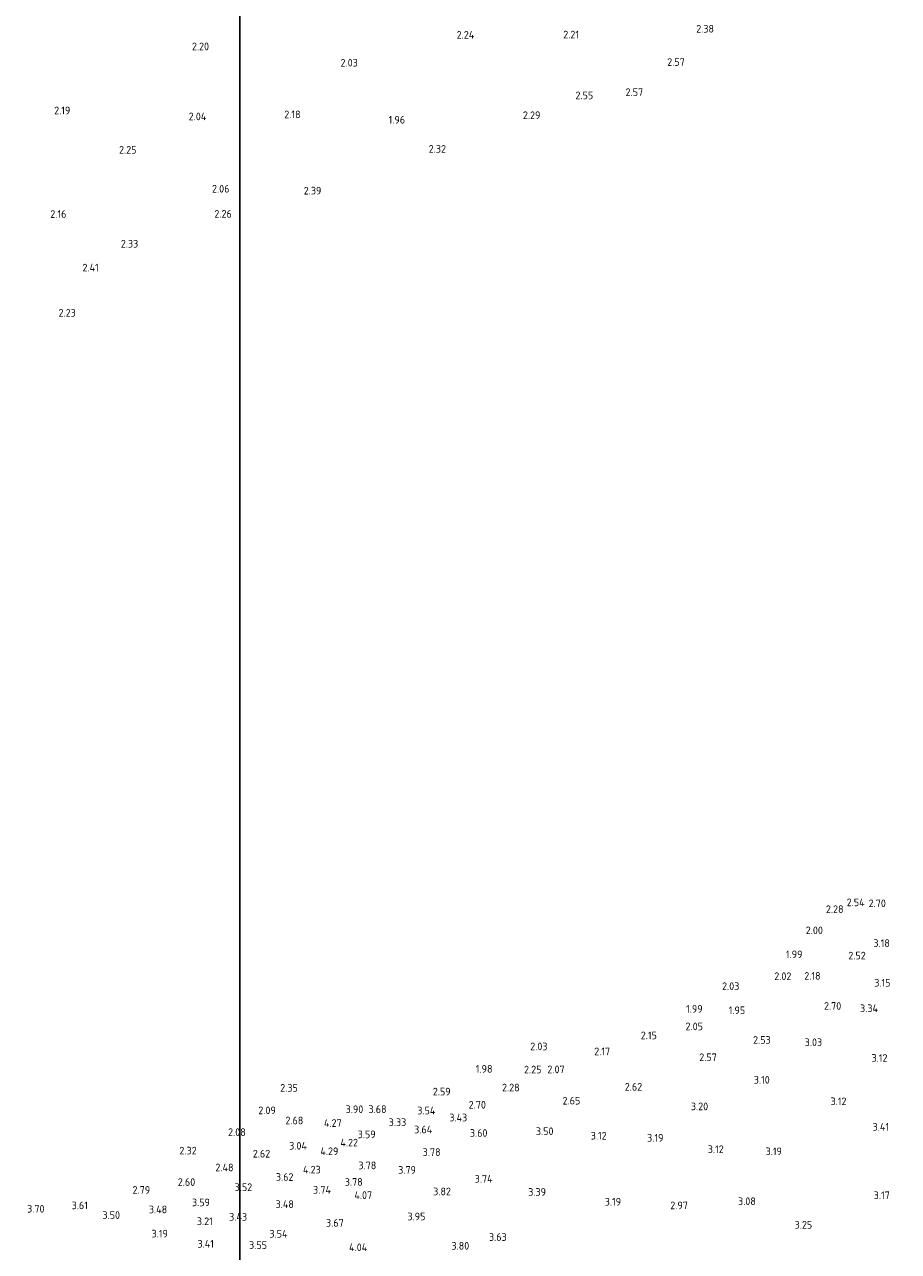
# Model space of a CAD drawing. Extents: x 142114 to 144568, y 416503 to 417776.
# Tile 7 of 33: x 142507 to 142712, y 416861 to 417149. Entities that reach past the tile are written whole.
import ezdxf
from ezdxf.enums import TextEntityAlignment as Align

# ---------------------------------------------------------------- set-up
doc = ezdxf.new("R2010")
doc.units = 0
doc.layers.add('B-ME-OG-HOOGTEPUNT-S', color=7, linetype='Continuous', lineweight=25)
doc.styles.add('NLCS-ISO-ANNOTATIVE-T18', font='NLCS-ISO.ttf', dxfattribs={"height": 1.8})

# ---------------------------------------------------------------- blocks, each defined once
blk = doc.blocks.new('SAL-HOOGTELABEL-SO')
at = {"color": 0, "linetype": 'ByBlock', "lineweight": -2, "style": 'NLCS-ISO-ANNOTATIVE-T18'}
blk.add_attdef('HOOGTE', text='', height=1.8, dxfattribs=at).set_placement((2.79, 0), align=Align.RIGHT)

msp = doc.modelspace()

# ---------------------------------------------------------------- linework, layer by layer
at = {"layer": 'Defpoints'}
msp.add_lwpolyline([(142557.58, 416662.34), (144285.74, 416662.34), (144285.74, 417384.1), (142557.58, 417384.1)], close=True, dxfattribs=at)

# ---------------------------------------------------------------- block references
at = {"layer": 'B-ME-OG-HOOGTEPUNT-S'}
for p, values in [((142609.92, 417145.74, 2.24), {'HOOGTE': '2.24'}), ((142634.55, 417145.81, 2.21), {'HOOGTE': '2.21'}), ((142666.3, 417147.17, 2.38), {'HOOGTE': '2.38'}), ((142547.54, 417143.01, 2.2), {'HOOGTE': '2.20'}), ((142582.53, 417139.18, 2.02), {'HOOGTE': '2.03'}), ((142659.42, 417139.35, 2.57), {'HOOGTE': '2.57'}), ((142637.89, 417131.5, 2.55), {'HOOGTE': '2.55'}), ((142649.63, 417132.26, 2.57), {'HOOGTE': '2.57'}), ((142514.92, 417127.95, 2.19), {'HOOGTE': '2.19'}), ((142546.9, 417126.55, 2.04), {'HOOGTE': '2.04'}), ((142569.07, 417127.03, 2.18), {'HOOGTE': '2.18'}), ((142593.65, 417125.77, 1.96), {'HOOGTE': '1.96'}), ((142625.47, 417126.84, 2.29), {'HOOGTE': '2.29'}), ((142530.48, 417118.7, 2.25), {'HOOGTE': '2.25'}), ((142603.26, 417118.91, 2.32), {'HOOGTE': '2.32'}), ((142552.34, 417109.55, 2.06), {'HOOGTE': '2.06'}), ((142573.96, 417109.09, 2.39), {'HOOGTE': '2.39'}), ((142513.99, 417103.6, 2.16), {'HOOGTE': '2.16'}), ((142552.89, 417103.63, 2.26), {'HOOGTE': '2.26'}), ((142530.89, 417096.61, 2.33), {'HOOGTE': '2.33'}), ((142521.6, 417091, 2.41), {'HOOGTE': '2.41'}), ((142516.21, 417080.37, 2.23), {'HOOGTE': '2.23'}), ((142701.71, 416941.73, 2.54), {'HOOGTE': '2.54'}), ((142706.71, 416941.5, 2.7), {'HOOGTE': '2.70'}), ((142696.76, 416940.12, 2.28), {'HOOGTE': '2.28'}), ((142691.9, 416935.15, 2), {'HOOGTE': '2.00'}), ((142707.65, 416932.14, 3.18), {'HOOGTE': '3.18'}), ((142687.09, 416929.51, 1.99), {'HOOGTE': '1.99'}), ((142701.98, 416929.21, 2.52), {'HOOGTE': '2.52'}), ((142684.49, 416924.36, 2.02), {'HOOGTE': '2.02'}), ((142691.35, 416924.43, 2.18), {'HOOGTE': '2.18'}), ((142672.25, 416922.01, 2.03), {'HOOGTE': '2.03'}), ((142707.8, 416922.82, 3.15), {'HOOGTE': '3.15'}), ((142663.62, 416916.69, 1.99), {'HOOGTE': '1.99'}), ((142673.62, 416916.35, 1.95), {'HOOGTE': '1.95'}), ((142696.21, 416917.36, 2.7), {'HOOGTE': '2.70'}), ((142704.86, 416916.82, 3.34), {'HOOGTE': '3.34'}), ((142663.7, 416912.56, 2.05), {'HOOGTE': '2.05'}), ((142652.86, 416910.44, 2.15), {'HOOGTE': '2.15'}), ((142679.62, 416909.37, 2.53), {'HOOGTE': '2.53'}), ((142627.14, 416907.85, 2.03), {'HOOGTE': '2.03'}), ((142641.86, 416906.67, 2.17), {'HOOGTE': '2.17'}), ((142691.72, 416908.83, 3.03), {'HOOGTE': '3.03'}), ((142666.95, 416905.3, 2.57), {'HOOGTE': '2.57'}), ((142707.09, 416905.13, 3.12), {'HOOGTE': '3.12'}), ((142614.2, 416902.57, 1.98), {'HOOGTE': '1.98'}), ((142625.72, 416902.41, 2.25), {'HOOGTE': '2.25'}), ((142631.16, 416902.45, 2.07), {'HOOGTE': '2.07'}), ((142568.42, 416898.1, 2.35), {'HOOGTE': '2.35'}), ((142620.59, 416898.18, 2.28), {'HOOGTE': '2.28'}), ((142649.4, 416898.35, 2.62), {'HOOGTE': '2.62'}), ((142679.4, 416900, 3.1), {'HOOGTE': '3.10'}), ((142604.36, 416897.23, 2.59), {'HOOGTE': '2.59'}), ((142634.85, 416895.09, 2.65), {'HOOGTE': '2.65'}), ((142697.45, 416894.94, 3.12), {'HOOGTE': '3.12'}), ((142563.25, 416892.81, 2.09), {'HOOGTE': '2.09'}), ((142583.82, 416893.08, 3.9), {'HOOGTE': '3.90'}), ((142589.29, 416893.09, 3.68), {'HOOGTE': '3.68'}), ((142600.76, 416892.76, 3.54), {'HOOGTE': '3.54'}), ((142612.66, 416894.13, 2.7), {'HOOGTE': '2.70'}), ((142664.92, 416893.75, 3.2), {'HOOGTE': '3.20'}), ((142569.72, 416890.43, 2.68), {'HOOGTE': '2.68'}), ((142578.73, 416889.84, 4.27), {'HOOGTE': '4.27'}), ((142593.93, 416890.02, 3.33), {'HOOGTE': '3.33'}), ((142608.26, 416891.12, 3.43), {'HOOGTE': '3.43'}), ((142707.46, 416888.94, 3.41), {'HOOGTE': '3.41'}), ((142556.17, 416887.69, 2.08), {'HOOGTE': '2.08'}), ((142586.72, 416887.16, 3.59), {'HOOGTE': '3.59'}), ((142600.02, 416888.32, 3.64), {'HOOGTE': '3.64'}), ((142613.02, 416887.49, 3.6), {'HOOGTE': '3.60'}), ((142628.54, 416887.9, 3.5), {'HOOGTE': '3.50'}), ((142641.05, 416886.85, 3.12), {'HOOGTE': '3.12'}), ((142654.4, 416886.35, 3.19), {'HOOGTE': '3.19'}), ((142544.63, 416883.34, 2.31), {'HOOGTE': '2.32'}), ((142570.56, 416884.49, 3.04), {'HOOGTE': '3.04'}), ((142577.96, 416883.2, 4.29), {'HOOGTE': '4.29'}), ((142582.57, 416885.23, 4.22), {'HOOGTE': '4.22'}), ((142601.99, 416883, 3.78), {'HOOGTE': '3.78'}), ((142668.58, 416883.68, 3.12), {'HOOGTE': '3.12'}), ((142682.27, 416883.18, 3.19), {'HOOGTE': '3.19'}), ((142561.92, 416882.62, 2.62), {'HOOGTE': '2.62'}), ((142553.3, 416879.38, 2.48), {'HOOGTE': '2.48'}), ((142567.39, 416877.14, 3.62), {'HOOGTE': '3.62'}), ((142573.81, 416878.87, 4.23), {'HOOGTE': '4.23'}), ((142586.88, 416879.86, 3.78), {'HOOGTE': '3.78'}), ((142596.2, 416878.8, 3.79), {'HOOGTE': '3.79'}), ((142544.29, 416875.95, 2.6), {'HOOGTE': '2.60'}), ((142557.69, 416874.75, 3.52), {'HOOGTE': '3.52'}), ((142583.68, 416875.98, 3.78), {'HOOGTE': '3.78'}), ((142614.22, 416876.72, 3.74), {'HOOGTE': '3.74'}), ((142533.69, 416874.1, 2.79), {'HOOGTE': '2.79'}), ((142576.21, 416874.12, 3.74), {'HOOGTE': '3.74'}), ((142585.89, 416872.87, 4.07), {'HOOGTE': '4.07'}), ((142604.43, 416873.74, 3.82), {'HOOGTE': '3.82'}), ((142626.79, 416873.62, 3.39), {'HOOGTE': '3.39'}), ((142676.13, 416871.44, 3.08), {'HOOGTE': '3.08'}), ((142707.63, 416872.85, 3.17), {'HOOGTE': '3.17'}), ((142508.85, 416869.68, 3.7), {'HOOGTE': '3.70'}), ((142519.05, 416870.47, 3.61), {'HOOGTE': '3.61'}), ((142537.69, 416869.51, 3.48), {'HOOGTE': '3.48'}), ((142547.75, 416871.17, 3.59), {'HOOGTE': '3.59'}), ((142567.49, 416870.75, 3.48), {'HOOGTE': '3.48'}), ((142644.44, 416871.32, 3.19), {'HOOGTE': '3.19'}), ((142660.16, 416870.47, 2.97), {'HOOGTE': '2.97'}), ((142526.61, 416868.18, 3.5), {'HOOGTE': '3.50'}), ((142548.42, 416866.73, 3.21), {'HOOGTE': '3.21'}), ((142556.48, 416867.77, 3.43), {'HOOGTE': '3.43'}), ((142579.22, 416866.36, 3.67), {'HOOGTE': '3.67'}), ((142598.42, 416867.86, 3.95), {'HOOGTE': '3.95'}), ((142689.39, 416865.9, 3.25), {'HOOGTE': '3.25'}), ((142537.87, 416863.82, 3.19), {'HOOGTE': '3.19'}), ((142565.99, 416863.79, 3.54), {'HOOGTE': '3.54'}), ((142617.54, 416863.02, 3.63), {'HOOGTE': '3.63'}), ((142548.68, 416861.43, 3.41), {'HOOGTE': '3.41'}), ((142561.17, 416861.13, 3.55), {'HOOGTE': '3.55'}), ((142584.73, 416860.61, 4.04), {'HOOGTE': '4.04'}), ((142608.73, 416860.96, 3.8), {'HOOGTE': '3.80'})]:
    msp.add_blockref('SAL-HOOGTELABEL-SO', p, dxfattribs=at).add_auto_attribs(values)

doc.saveas('drawing.dxf')
